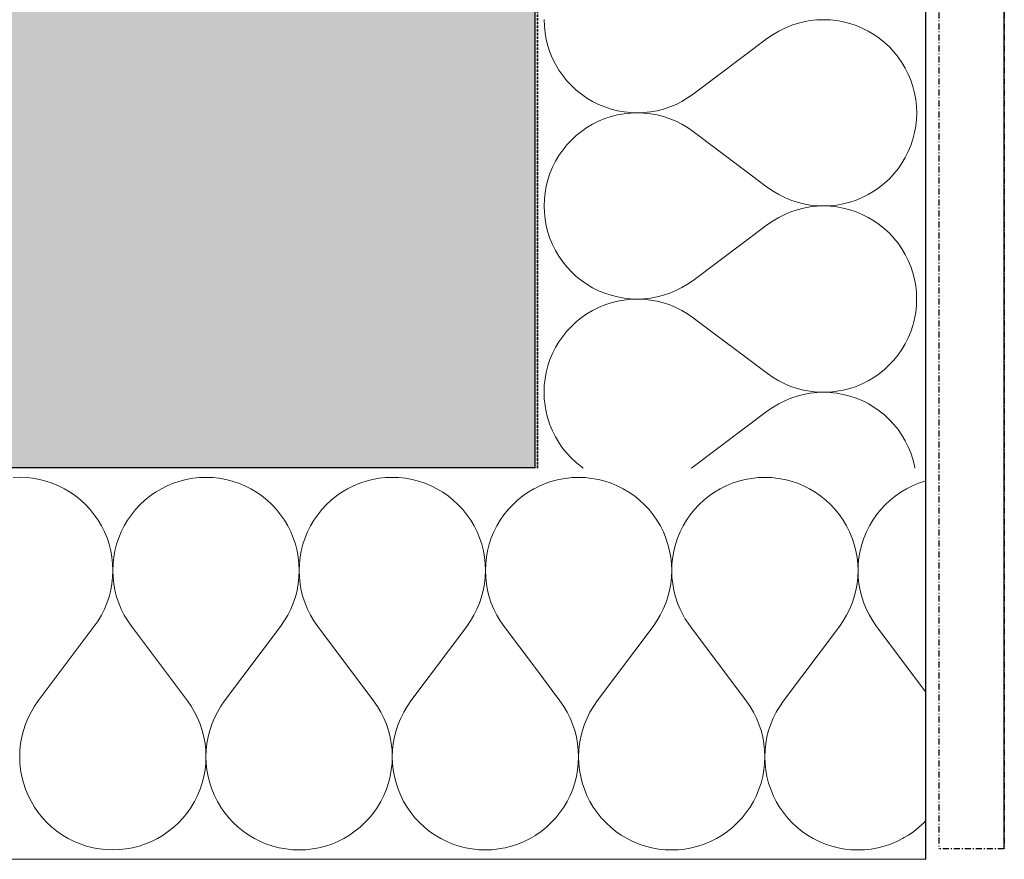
# Model space of a CAD drawing. Header units: millimetres. Extents: x -28017 to 3863, y -4271 to 20239.
# Tile 96 of 105: x -533 to -131, y 190 to 533. Entities that reach past the tile are written whole.
import ezdxf

# ---------------------------------------------------------------- set-up
doc = ezdxf.new("R2010")
doc.units = ezdxf.units.MM
doc.header["$MEASUREMENT"] = 0
for name, pattern in [('Wipeout_Contour', [1000, 0, -1000]), ('Čerchovaná M', [4.5, 2.5, -0.85, 0.3, -0.85]), ('čárkovaná 3', [1.5, 1, -0.5])]:
    doc.linetypes.add(name, pattern=pattern)
for name, color, linetype in [('5._POHLED ZÁPADNÍ_2_Konstrukce - nenosné', 7, 'Continuous'), ('5._POHLED ZÁPADNÍ_2_Konstrukce - nosné', 7, 'Continuous'), ('5._POHLED ZÁPADNÍ_2_Nové_Konstrukce - nosné', 7, 'Continuous'), ('5._POHLED ZÁPADNÍ_2_Nové_Výplně – Řezové', 7, 'Continuous'), ('5._POHLED ZÁPADNÍ_2_Výplně – Řezové', 7, 'Continuous')]:
    doc.layers.add(name, color=color, linetype=linetype)

# ---------------------------------------------------------------- blocks, each defined once
blk = doc.blocks.new('*X6', base_point=(-28336.19, -5790.34))
at = {"layer": '5._POHLED ZÁPADNÍ_2_Nové_Výplně – Řezové', "color": 21, "linetype": 'Continuous', "lineweight": 20, "true_color": 0xffaaaa}
for p, q in [((-315.45, 344.62), (-316.83, 344.16)), ((-312.81, 345.29), (-315.45, 344.62)), ((-310.13, 345.77), (-312.81, 345.29)), ((-307.43, 346.06), (-310.13, 345.77)), ((-304.71, 346.16), (-307.43, 346.06)), ((-301.99, 346.06), (-304.71, 346.16)), ((-299.29, 345.77), (-301.99, 346.06)), ((-296.61, 345.29), (-299.29, 345.77)), ((-293.97, 344.61), (-296.61, 345.29)), ((-291.39, 343.75), (-293.97, 344.61)), ((-288.88, 342.71), (-291.39, 343.75)), ((-286.45, 341.49), (-288.88, 342.71)), ((-244.35, 342.71), (-246.78, 341.49)), ((-241.84, 343.75), (-244.35, 342.71)), ((-239.26, 344.61), (-241.84, 343.75)), ((-236.62, 345.28), (-239.26, 344.61)), ((-233.94, 345.76), (-236.62, 345.28)), ((-231.24, 346.05), (-233.94, 345.76)), ((-228.52, 346.15), (-231.24, 346.05)), ((-225.8, 346.05), (-228.52, 346.15)), ((-223.09, 345.76), (-225.8, 346.05)), ((-220.42, 345.28), (-223.09, 345.76)), ((-217.78, 344.6), (-220.42, 345.28)), ((-215.2, 343.74), (-217.78, 344.6)), ((-212.69, 342.7), (-215.2, 343.74)), ((-210.26, 341.48), (-212.69, 342.7)), ((-168.16, 342.69), (-170.59, 341.48)), ((-165.65, 343.74), (-168.16, 342.69)), ((-163.06, 344.59), (-165.65, 343.74)), ((-162.65, 344.7), (-163.06, 344.59)), ((-284.11, 340.1), (-286.45, 341.49)), ((-281.87, 338.55), (-284.11, 340.1)), ((-279.75, 336.84), (-281.87, 338.55)), ((-251.36, 338.55), (-253.48, 336.84)), ((-249.12, 340.1), (-251.36, 338.55)), ((-246.78, 341.49), (-249.12, 340.1)), ((-207.92, 340.09), (-210.26, 341.48)), ((-205.68, 338.54), (-207.92, 340.09)), ((-203.56, 336.83), (-205.68, 338.54)), ((-175.17, 338.54), (-177.28, 336.83)), ((-172.93, 340.09), (-175.17, 338.54)), ((-170.59, 341.48), (-172.93, 340.09)), ((-277.76, 334.99), (-279.75, 336.84)), ((-275.91, 333), (-277.76, 334.99)), ((-255.47, 334.99), (-257.32, 332.99)), ((-253.48, 336.84), (-255.47, 334.99)), ((-201.57, 334.98), (-203.56, 336.83)), ((-199.72, 332.99), (-201.57, 334.98)), ((-179.28, 334.97), (-181.13, 332.98)), ((-177.28, 336.83), (-179.28, 334.97)), ((-274.21, 330.88), (-275.91, 333)), ((-272.66, 328.64), (-274.21, 330.88)), ((-259.03, 330.88), (-260.58, 328.64)), ((-257.32, 332.99), (-259.03, 330.88)), ((-198.02, 330.87), (-199.72, 332.99)), ((-196.46, 328.63), (-198.02, 330.87)), ((-182.84, 330.86), (-184.39, 328.63)), ((-181.13, 332.98), (-182.84, 330.86)), ((-271.27, 326.3), (-272.66, 328.64)), ((-270.05, 323.87), (-271.27, 326.3)), ((-261.96, 326.3), (-263.18, 323.87)), ((-260.58, 328.64), (-261.96, 326.3)), ((-195.08, 326.29), (-196.46, 328.63)), ((-193.86, 323.86), (-195.08, 326.29)), ((-185.77, 326.29), (-186.99, 323.86)), ((-184.39, 328.63), (-185.77, 326.29)), ((-269.01, 321.35), (-270.05, 323.87)), ((-263.18, 323.87), (-264.22, 321.35)), ((-192.82, 321.34), (-193.86, 323.86)), ((-186.99, 323.86), (-188.03, 321.34)), ((-268.16, 318.77), (-269.01, 321.35)), ((-267.48, 316.14), (-268.16, 318.77)), ((-265.08, 318.77), (-265.75, 316.14)), ((-264.22, 321.35), (-265.08, 318.77)), ((-191.96, 318.76), (-192.82, 321.34)), ((-191.29, 316.12), (-191.96, 318.76)), ((-188.89, 318.76), (-189.56, 316.12)), ((-188.03, 321.34), (-188.89, 318.76)), ((-267, 313.46), (-267.48, 316.14)), ((-265.75, 316.14), (-266.23, 313.46)), ((-190.81, 313.45), (-191.29, 316.12)), ((-189.56, 316.12), (-190.04, 313.45)), ((-266.71, 310.75), (-267, 313.46)), ((-266.62, 308.03), (-266.71, 310.75)), ((-266.52, 310.75), (-266.62, 308.03)), ((-266.23, 313.46), (-266.52, 310.75)), ((-190.52, 310.74), (-190.81, 313.45)), ((-190.43, 308.02), (-190.52, 310.74)), ((-190.33, 310.74), (-190.43, 308.02)), ((-190.04, 313.45), (-190.33, 310.74)), ((-266.72, 305.32), (-266.62, 308.03)), ((-266.62, 308.03), (-266.52, 305.32)), ((-190.53, 305.3), (-190.43, 308.02)), ((-190.43, 308.02), (-190.33, 305.3)), ((-267.5, 299.93), (-267.01, 302.61)), ((-267.01, 302.61), (-266.72, 305.32)), ((-266.52, 305.32), (-266.23, 302.61)), ((-266.23, 302.61), (-265.74, 299.93)), ((-191.31, 299.92), (-190.82, 302.6)), ((-190.82, 302.6), (-190.53, 305.3)), ((-190.33, 305.3), (-190.04, 302.6)), ((-190.04, 302.6), (-189.55, 299.92)), ((-268.17, 297.3), (-267.5, 299.93)), ((-265.74, 299.93), (-265.07, 297.3)), ((-191.98, 297.29), (-191.31, 299.92)), ((-189.55, 299.92), (-188.88, 297.29)), ((-268.63, 295.94), (-268.17, 297.3)), ((-265.07, 297.3), (-264.21, 294.72)), ((-264.21, 294.72), (-263.17, 292.21)), ((-193.89, 292.19), (-192.84, 294.71)), ((-192.84, 294.71), (-191.98, 297.29)), ((-188.88, 297.29), (-188.02, 294.71)), ((-188.02, 294.71), (-186.98, 292.19)), ((-263.17, 292.21), (-261.95, 289.77)), ((-195.11, 289.76), (-193.89, 292.19)), ((-186.98, 292.19), (-185.76, 289.76)), ((-261.95, 289.77), (-261.19, 288.5)), ((-198.05, 285.19), (-196.5, 287.42)), ((-196.5, 287.42), (-195.11, 289.76)), ((-185.76, 289.76), (-184.37, 287.42)), ((-184.37, 287.42), (-182.81, 285.19)), ((-220.91, 254.72), (-198.05, 285.19)), ((-162.66, 258.31), (-182.81, 285.19)), ((-220.91, 254.72), (-222.47, 252.49)), ((-222.47, 252.49), (-223.48, 250.78)), ((-163.5, 204.92), (-162.67, 205.82)), ((-169.84, 199.81), (-167.61, 201.36)), ((-167.61, 201.36), (-165.49, 203.07)), ((-165.49, 203.07), (-163.5, 204.92)), ((-171.53, 198.81), (-169.84, 199.81))]:
    blk.add_line(p, q, dxfattribs=at)
blk = doc.blocks.new('*X10', base_point=(-28336.19, -5790.34))
at = {"layer": '5._POHLED ZÁPADNÍ_2_Nové_Výplně – Řezové', "color": 21, "linetype": 'Continuous', "lineweight": 20, "true_color": 0xffaaaa}
for p, q in [((-533.28, 346.2), (-536, 346.1)), ((-530.56, 346.1), (-533.28, 346.2)), ((-527.86, 345.81), (-530.56, 346.1)), ((-525.18, 345.32), (-527.86, 345.81)), ((-522.54, 344.65), (-525.18, 345.32)), ((-519.96, 343.79), (-522.54, 344.65)), ((-517.45, 342.75), (-519.96, 343.79)), ((-515.02, 341.53), (-517.45, 342.75)), ((-472.92, 342.74), (-475.35, 341.52)), ((-470.41, 343.78), (-472.92, 342.74)), ((-467.83, 344.64), (-470.41, 343.78)), ((-465.19, 345.31), (-467.83, 344.64)), ((-462.51, 345.8), (-465.19, 345.31)), ((-459.81, 346.09), (-462.51, 345.8)), ((-457.09, 346.18), (-459.81, 346.09)), ((-454.37, 346.09), (-457.09, 346.18)), ((-451.67, 345.79), (-454.37, 346.09)), ((-448.99, 345.31), (-451.67, 345.79)), ((-446.35, 344.64), (-448.99, 345.31)), ((-443.77, 343.78), (-446.35, 344.64)), ((-441.26, 342.74), (-443.77, 343.78)), ((-438.83, 341.52), (-441.26, 342.74)), ((-396.73, 342.73), (-399.16, 341.51)), ((-394.22, 343.77), (-396.73, 342.73)), ((-391.64, 344.63), (-394.22, 343.77)), ((-389, 345.3), (-391.64, 344.63)), ((-386.32, 345.78), (-389, 345.3)), ((-383.62, 346.08), (-386.32, 345.78)), ((-380.9, 346.17), (-383.62, 346.08)), ((-378.18, 346.07), (-380.9, 346.17)), ((-375.48, 345.78), (-378.18, 346.07)), ((-372.8, 345.3), (-375.48, 345.78)), ((-370.16, 344.63), (-372.8, 345.3)), ((-367.58, 343.77), (-370.16, 344.63)), ((-365.07, 342.72), (-367.58, 343.77)), ((-362.64, 341.51), (-365.07, 342.72)), ((-512.68, 340.14), (-515.02, 341.53)), ((-510.44, 338.59), (-512.68, 340.14)), ((-508.33, 336.88), (-510.44, 338.59)), ((-479.93, 338.58), (-482.05, 336.88)), ((-477.69, 340.13), (-479.93, 338.58)), ((-475.35, 341.52), (-477.69, 340.13)), ((-436.49, 340.13), (-438.83, 341.52)), ((-434.25, 338.58), (-436.49, 340.13)), ((-432.14, 336.87), (-434.25, 338.58)), ((-403.74, 338.57), (-405.86, 336.86)), ((-401.5, 340.12), (-403.74, 338.57)), ((-399.16, 341.51), (-401.5, 340.12)), ((-360.3, 340.12), (-362.64, 341.51)), ((-358.06, 338.56), (-360.3, 340.12)), ((-355.95, 336.86), (-358.06, 338.56)), ((-327.55, 338.56), (-329.67, 336.85)), ((-325.31, 340.11), (-327.55, 338.56)), ((-322.97, 341.5), (-325.31, 340.11)), ((-322.65, 341.66), (-322.97, 341.5)), ((-506.34, 335.02), (-508.33, 336.88)), ((-504.48, 333.03), (-506.34, 335.02)), ((-484.04, 335.02), (-485.89, 333.03)), ((-482.05, 336.88), (-484.04, 335.02)), ((-430.15, 335.01), (-432.14, 336.87)), ((-428.29, 333.02), (-430.15, 335.01)), ((-407.85, 335.01), (-409.7, 333.02)), ((-405.86, 336.86), (-407.85, 335.01)), ((-353.95, 335), (-355.95, 336.86)), ((-352.1, 333.01), (-353.95, 335)), ((-331.66, 335), (-333.51, 333.01)), ((-329.67, 336.85), (-331.66, 335)), ((-502.78, 330.91), (-504.48, 333.03)), ((-501.23, 328.68), (-502.78, 330.91)), ((-487.6, 330.91), (-489.15, 328.68)), ((-485.89, 333.03), (-487.6, 330.91)), ((-426.59, 330.9), (-428.29, 333.02)), ((-425.04, 328.67), (-426.59, 330.9)), ((-411.41, 330.9), (-412.96, 328.66)), ((-409.7, 333.02), (-411.41, 330.9)), ((-350.4, 330.89), (-352.1, 333.01)), ((-348.85, 328.65), (-350.4, 330.89)), ((-335.22, 330.89), (-336.77, 328.65)), ((-333.51, 333.01), (-335.22, 330.89)), ((-499.84, 326.34), (-501.23, 328.68)), ((-498.62, 323.9), (-499.84, 326.34)), ((-490.54, 326.34), (-491.75, 323.9)), ((-489.15, 328.68), (-490.54, 326.34)), ((-423.65, 326.33), (-425.04, 328.67)), ((-422.43, 323.89), (-423.65, 326.33)), ((-414.35, 326.32), (-415.56, 323.89)), ((-412.96, 328.66), (-414.35, 326.32)), ((-347.46, 326.31), (-348.85, 328.65)), ((-346.24, 323.88), (-347.46, 326.31)), ((-338.16, 326.31), (-339.37, 323.88)), ((-336.77, 328.65), (-338.16, 326.31)), ((-497.58, 321.39), (-498.62, 323.9)), ((-491.75, 323.9), (-492.79, 321.39)), ((-421.39, 321.38), (-422.43, 323.89)), ((-415.56, 323.89), (-416.6, 321.38)), ((-345.2, 321.37), (-346.24, 323.88)), ((-339.37, 323.88), (-340.41, 321.37)), ((-496.73, 318.81), (-497.58, 321.39)), ((-496.06, 316.17), (-496.73, 318.81)), ((-493.65, 318.81), (-494.32, 316.17)), ((-492.79, 321.39), (-493.65, 318.81)), ((-420.54, 318.8), (-421.39, 321.38)), ((-419.87, 316.16), (-420.54, 318.8)), ((-417.46, 318.8), (-418.13, 316.16)), ((-416.6, 321.38), (-417.46, 318.8)), ((-344.35, 318.78), (-345.2, 321.37)), ((-343.67, 316.15), (-344.35, 318.78)), ((-341.27, 318.78), (-341.94, 316.15)), ((-340.41, 321.37), (-341.27, 318.78)), ((-495.57, 313.49), (-496.06, 316.17)), ((-494.32, 316.17), (-494.81, 313.49)), ((-419.38, 313.48), (-419.87, 316.16)), ((-418.13, 316.16), (-418.61, 313.48)), ((-343.19, 313.47), (-343.67, 316.15)), ((-341.94, 316.15), (-342.42, 313.47)), ((-495.29, 310.79), (-495.57, 313.49)), ((-495.19, 308.07), (-495.29, 310.79)), ((-495.09, 310.79), (-495.19, 308.07)), ((-494.81, 313.49), (-495.09, 310.79)), ((-419.1, 310.78), (-419.38, 313.48)), ((-419, 308.06), (-419.1, 310.78)), ((-418.9, 310.78), (-419, 308.06)), ((-418.61, 313.48), (-418.9, 310.78)), ((-342.9, 310.77), (-343.19, 313.47)), ((-342.81, 308.05), (-342.9, 310.77)), ((-342.71, 310.77), (-342.81, 308.05)), ((-342.42, 313.47), (-342.71, 310.77)), ((-495.29, 305.35), (-495.19, 308.07)), ((-495.19, 308.07), (-495.09, 305.35)), ((-419.1, 305.34), (-419, 308.06)), ((-419, 308.06), (-418.9, 305.34)), ((-342.91, 305.33), (-342.81, 308.05)), ((-342.81, 308.05), (-342.71, 305.33)), ((-496.07, 299.97), (-495.58, 302.65)), ((-495.58, 302.65), (-495.29, 305.35)), ((-495.09, 305.35), (-494.8, 302.65)), ((-494.8, 302.65), (-494.32, 299.97)), ((-419.88, 299.96), (-419.39, 302.63)), ((-419.39, 302.63), (-419.1, 305.34)), ((-418.9, 305.34), (-418.61, 302.63)), ((-418.61, 302.63), (-418.13, 299.96)), ((-343.69, 299.95), (-343.2, 302.62)), ((-343.2, 302.62), (-342.91, 305.33)), ((-342.71, 305.33), (-342.42, 302.62)), ((-342.42, 302.62), (-341.93, 299.95)), ((-496.74, 297.33), (-496.07, 299.97)), ((-494.32, 299.97), (-493.64, 297.33)), ((-420.55, 297.32), (-419.88, 299.96)), ((-418.13, 299.96), (-417.45, 297.32)), ((-344.36, 297.31), (-343.69, 299.95)), ((-341.93, 299.95), (-341.26, 297.31)), ((-498.65, 292.24), (-497.61, 294.75)), ((-497.61, 294.75), (-496.74, 297.33)), ((-493.64, 297.33), (-492.78, 294.75)), ((-492.78, 294.75), (-491.74, 292.24)), ((-422.46, 292.23), (-421.41, 294.74)), ((-421.41, 294.74), (-420.55, 297.32)), ((-417.45, 297.32), (-416.59, 294.74)), ((-416.59, 294.74), (-415.55, 292.23)), ((-346.27, 292.22), (-345.22, 294.73)), ((-345.22, 294.73), (-344.36, 297.31)), ((-341.26, 297.31), (-340.4, 294.73)), ((-340.4, 294.73), (-339.36, 292.22)), ((-499.87, 289.81), (-498.65, 292.24)), ((-491.74, 292.24), (-490.52, 289.81)), ((-423.68, 289.8), (-422.46, 292.23)), ((-415.55, 292.23), (-414.33, 289.8)), ((-347.49, 289.79), (-346.27, 292.22)), ((-339.36, 292.22), (-338.14, 289.78)), ((-502.81, 285.24), (-501.26, 287.47)), ((-501.26, 287.47), (-499.87, 289.81)), ((-490.52, 289.81), (-489.13, 287.47)), ((-489.13, 287.47), (-487.58, 285.24)), ((-426.62, 285.23), (-425.07, 287.46)), ((-425.07, 287.46), (-423.68, 289.8)), ((-414.33, 289.8), (-412.94, 287.46)), ((-412.94, 287.46), (-411.38, 285.22)), ((-350.43, 285.21), (-348.88, 287.45)), ((-348.88, 287.45), (-347.49, 289.79)), ((-338.14, 289.78), (-336.75, 287.45)), ((-336.75, 287.45), (-335.19, 285.21)), ((-525.68, 254.77), (-502.81, 285.24)), ((-464.72, 254.76), (-487.58, 285.24)), ((-449.48, 254.75), (-426.62, 285.23)), ((-388.53, 254.74), (-411.38, 285.22)), ((-373.29, 254.74), (-350.43, 285.21)), ((-322.66, 268.49), (-335.19, 285.21)), ((-525.68, 254.77), (-527.23, 252.53)), ((-463.17, 252.52), (-464.72, 254.76)), ((-449.48, 254.75), (-451.04, 252.52)), ((-386.98, 252.51), (-388.53, 254.74)), ((-373.29, 254.74), (-374.85, 252.51)), ((-528.62, 250.19), (-529.84, 247.76)), ((-527.23, 252.53), (-528.62, 250.19)), ((-461.78, 250.18), (-463.17, 252.52)), ((-460.56, 247.75), (-461.78, 250.18)), ((-452.43, 250.18), (-453.65, 247.75)), ((-451.04, 252.52), (-452.43, 250.18)), ((-385.59, 250.17), (-386.98, 252.51)), ((-384.37, 247.74), (-385.59, 250.17)), ((-376.24, 250.17), (-377.46, 247.74)), ((-374.85, 252.51), (-376.24, 250.17)), ((-529.84, 247.76), (-530.88, 245.25)), ((-459.52, 245.24), (-460.56, 247.75)), ((-453.65, 247.75), (-454.69, 245.24)), ((-383.33, 245.23), (-384.37, 247.74)), ((-377.46, 247.74), (-378.5, 245.23)), ((-531.74, 242.67), (-532.42, 240.03)), ((-530.88, 245.25), (-531.74, 242.67)), ((-458.66, 242.66), (-459.52, 245.24)), ((-457.98, 240.02), (-458.66, 242.66)), ((-455.55, 242.66), (-456.23, 240.02)), ((-454.69, 245.24), (-455.55, 242.66)), ((-382.47, 242.65), (-383.33, 245.23)), ((-381.79, 240.01), (-382.47, 242.65)), ((-379.36, 242.65), (-380.04, 240.01)), ((-378.5, 245.23), (-379.36, 242.65)), ((-532.42, 240.03), (-532.91, 237.36)), ((-457.5, 237.35), (-457.98, 240.02)), ((-456.23, 240.02), (-456.71, 237.35)), ((-381.31, 237.33), (-381.79, 240.01)), ((-380.04, 240.01), (-380.52, 237.33)), ((-533.2, 234.65), (-533.3, 231.93)), ((-532.91, 237.36), (-533.2, 234.65)), ((-457.21, 234.64), (-457.5, 237.35)), ((-457.11, 231.92), (-457.21, 234.64)), ((-457.01, 234.64), (-457.11, 231.92)), ((-456.71, 237.35), (-457.01, 234.64)), ((-381.02, 234.63), (-381.31, 237.33)), ((-380.92, 231.91), (-381.02, 234.63)), ((-380.82, 234.63), (-380.92, 231.91)), ((-380.52, 237.33), (-380.82, 234.63)), ((-533.3, 231.93), (-533.2, 229.22)), ((-457.2, 229.2), (-457.11, 231.92)), ((-457.11, 231.92), (-457.01, 229.2)), ((-381.01, 229.19), (-380.92, 231.91)), ((-380.92, 231.91), (-380.82, 229.19)), ((-533.2, 229.22), (-532.91, 226.51)), ((-532.91, 226.51), (-532.43, 223.83)), ((-457.97, 223.82), (-457.49, 226.5)), ((-457.49, 226.5), (-457.2, 229.2)), ((-457.01, 229.2), (-456.72, 226.5)), ((-456.72, 226.5), (-456.24, 223.82)), ((-381.78, 223.81), (-381.3, 226.49)), ((-381.3, 226.49), (-381.01, 229.19)), ((-380.82, 229.19), (-380.53, 226.49)), ((-380.53, 226.49), (-380.05, 223.81)), ((-532.43, 223.83), (-531.76, 221.2)), ((-458.65, 221.18), (-457.97, 223.82)), ((-456.24, 223.82), (-455.57, 221.18)), ((-382.46, 221.17), (-381.78, 223.81)), ((-380.05, 223.81), (-379.38, 221.17)), ((-531.76, 221.2), (-530.9, 218.61)), ((-530.9, 218.61), (-529.86, 216.1)), ((-460.54, 216.09), (-459.5, 218.6)), ((-459.5, 218.6), (-458.65, 221.18)), ((-455.57, 221.18), (-454.71, 218.6)), ((-454.71, 218.6), (-453.67, 216.09)), ((-384.35, 216.08), (-383.31, 218.59)), ((-383.31, 218.59), (-382.46, 221.17)), ((-379.38, 221.17), (-378.52, 218.59)), ((-378.52, 218.59), (-377.48, 216.08)), ((-529.86, 216.1), (-528.65, 213.67)), ((-528.65, 213.67), (-527.26, 211.33)), ((-463.15, 211.32), (-461.76, 213.66)), ((-461.76, 213.66), (-460.54, 216.09)), ((-453.67, 216.09), (-452.46, 213.65)), ((-452.46, 213.65), (-451.07, 211.31)), ((-386.96, 211.3), (-385.57, 213.64)), ((-385.57, 213.64), (-384.35, 216.08)), ((-377.48, 216.08), (-376.27, 213.64)), ((-376.27, 213.64), (-374.88, 211.3)), ((-527.26, 211.33), (-525.71, 209.09)), ((-464.7, 209.08), (-463.15, 211.32)), ((-451.07, 211.31), (-449.52, 209.08)), ((-388.51, 209.07), (-386.96, 211.3)), ((-374.88, 211.3), (-373.33, 209.07)), ((-525.71, 209.09), (-524.01, 206.97)), ((-524.01, 206.97), (-522.15, 204.98)), ((-468.26, 204.97), (-466.41, 206.96)), ((-466.41, 206.96), (-464.7, 209.08)), ((-449.52, 209.08), (-447.82, 206.96)), ((-447.82, 206.96), (-445.96, 204.97)), ((-392.07, 204.96), (-390.22, 206.95)), ((-390.22, 206.95), (-388.51, 209.07)), ((-373.33, 209.07), (-371.62, 206.95)), ((-371.62, 206.95), (-369.77, 204.96)), ((-522.15, 204.98), (-520.16, 203.12)), ((-520.16, 203.12), (-518.04, 201.42)), ((-518.04, 201.42), (-515.81, 199.86)), ((-474.6, 199.86), (-472.37, 201.41)), ((-472.37, 201.41), (-470.25, 203.12)), ((-470.25, 203.12), (-468.26, 204.97)), ((-445.96, 204.97), (-443.97, 203.11)), ((-443.97, 203.11), (-441.85, 201.4)), ((-441.85, 201.4), (-439.62, 199.85)), ((-398.41, 199.85), (-396.18, 201.4)), ((-396.18, 201.4), (-394.06, 203.11)), ((-394.06, 203.11), (-392.07, 204.96)), ((-369.77, 204.96), (-367.78, 203.1)), ((-367.78, 203.1), (-365.66, 201.39)), ((-365.66, 201.39), (-363.43, 199.84)), ((-515.81, 199.86), (-513.47, 198.47)), ((-513.47, 198.47), (-511.04, 197.26)), ((-479.38, 197.25), (-476.94, 198.47)), ((-476.94, 198.47), (-474.6, 199.86)), ((-439.62, 199.85), (-437.28, 198.46)), ((-437.28, 198.46), (-434.85, 197.24)), ((-403.19, 197.24), (-400.75, 198.46)), ((-400.75, 198.46), (-398.41, 199.85)), ((-363.43, 199.84), (-361.09, 198.45)), ((-361.09, 198.45), (-358.66, 197.23)), ((-327, 197.23), (-324.56, 198.45)), ((-324.56, 198.45), (-322.67, 199.57)), ((-511.04, 197.26), (-508.53, 196.21)), ((-508.53, 196.21), (-505.95, 195.35)), ((-505.95, 195.35), (-503.31, 194.68)), ((-503.31, 194.68), (-500.63, 194.2)), ((-500.63, 194.2), (-497.93, 193.91)), ((-497.93, 193.91), (-495.21, 193.81)), ((-495.21, 193.81), (-492.49, 193.91)), ((-492.49, 193.91), (-489.78, 194.2)), ((-489.78, 194.2), (-487.11, 194.68)), ((-487.11, 194.68), (-484.47, 195.35)), ((-484.47, 195.35), (-481.89, 196.21)), ((-481.89, 196.21), (-479.38, 197.25)), ((-434.85, 197.24), (-432.34, 196.2)), ((-432.34, 196.2), (-429.75, 195.34)), ((-429.75, 195.34), (-427.12, 194.67)), ((-427.12, 194.67), (-424.44, 194.19)), ((-424.44, 194.19), (-421.74, 193.89)), ((-421.74, 193.89), (-419.02, 193.8)), ((-419.02, 193.8), (-416.3, 193.89)), ((-416.3, 193.89), (-413.59, 194.18)), ((-413.59, 194.18), (-410.92, 194.67)), ((-410.92, 194.67), (-408.28, 195.34)), ((-408.28, 195.34), (-405.7, 196.2)), ((-405.7, 196.2), (-403.19, 197.24)), ((-358.66, 197.23), (-356.15, 196.19)), ((-356.15, 196.19), (-353.56, 195.33)), ((-353.56, 195.33), (-350.93, 194.66)), ((-350.93, 194.66), (-348.25, 194.17)), ((-348.25, 194.17), (-345.55, 193.88)), ((-345.55, 193.88), (-342.83, 193.79)), ((-342.83, 193.79), (-340.11, 193.88)), ((-340.11, 193.88), (-337.4, 194.17)), ((-337.4, 194.17), (-334.73, 194.66)), ((-334.73, 194.66), (-332.09, 195.33)), ((-332.09, 195.33), (-329.51, 196.19)), ((-329.51, 196.19), (-327, 197.23))]:
    blk.add_line(p, q, dxfattribs=at)
blk = doc.blocks.new('*X11', base_point=(-28336.19, -5790.34))
at = {"layer": '5._POHLED ZÁPADNÍ_2_Nové_Výplně – Řezové', "color": 21, "linetype": 'Continuous', "lineweight": 20, "true_color": 0xffaaaa}
for p, q in [((-320.54, 342.72), (-322.65, 341.66)), ((-318.03, 343.76), (-320.54, 342.72)), ((-316.83, 344.16), (-318.03, 343.76)), ((-270.08, 292.21), (-269.03, 294.72)), ((-269.03, 294.72), (-268.63, 295.94)), ((-271.3, 289.77), (-270.08, 292.21)), ((-274.24, 285.2), (-272.69, 287.44)), ((-272.69, 287.44), (-271.3, 289.77)), ((-261.19, 288.5), (-260.56, 287.43)), ((-260.56, 287.43), (-259, 285.2)), ((-297.1, 254.73), (-274.24, 285.2)), ((-236.15, 254.72), (-259, 285.2)), ((-312.34, 254.73), (-322.66, 268.49)), ((-310.79, 252.5), (-312.34, 254.73)), ((-297.1, 254.73), (-298.66, 252.5)), ((-234.6, 252.49), (-236.15, 254.72)), ((-309.4, 250.16), (-310.79, 252.5)), ((-308.18, 247.73), (-309.4, 250.16)), ((-300.05, 250.16), (-301.27, 247.73)), ((-298.66, 252.5), (-300.05, 250.16)), ((-233.21, 250.15), (-234.6, 252.49)), ((-231.99, 247.72), (-233.21, 250.15)), ((-223.86, 250.15), (-225.08, 247.72)), ((-223.48, 250.78), (-223.86, 250.15)), ((-307.14, 245.22), (-308.18, 247.73)), ((-301.27, 247.73), (-302.31, 245.22)), ((-230.95, 245.2), (-231.99, 247.72)), ((-225.08, 247.72), (-226.12, 245.2)), ((-306.28, 242.64), (-307.14, 245.22)), ((-305.6, 240), (-306.28, 242.64)), ((-303.17, 242.63), (-303.85, 240)), ((-302.31, 245.22), (-303.17, 242.63)), ((-230.09, 242.62), (-230.95, 245.2)), ((-229.41, 239.99), (-230.09, 242.62)), ((-226.98, 242.62), (-227.66, 239.99)), ((-226.12, 245.2), (-226.98, 242.62)), ((-305.12, 237.32), (-305.6, 240)), ((-303.85, 240), (-304.33, 237.32)), ((-228.93, 237.31), (-229.41, 239.99)), ((-227.66, 239.99), (-228.14, 237.31)), ((-304.82, 234.62), (-305.12, 237.32)), ((-304.73, 231.9), (-304.82, 234.62)), ((-304.63, 234.62), (-304.73, 231.9)), ((-304.33, 237.32), (-304.63, 234.62)), ((-228.63, 234.61), (-228.93, 237.31)), ((-228.54, 231.89), (-228.63, 234.61)), ((-228.44, 234.61), (-228.54, 231.89)), ((-228.14, 237.31), (-228.44, 234.61)), ((-304.82, 229.18), (-304.73, 231.9)), ((-304.73, 231.9), (-304.63, 229.18)), ((-228.63, 229.17), (-228.54, 231.89)), ((-228.54, 231.89), (-228.44, 229.17)), ((-305.59, 223.8), (-305.11, 226.48)), ((-305.11, 226.48), (-304.82, 229.18)), ((-304.63, 229.18), (-304.34, 226.47)), ((-304.34, 226.47), (-303.86, 223.8)), ((-229.4, 223.79), (-228.92, 226.46)), ((-228.92, 226.46), (-228.63, 229.17)), ((-228.44, 229.17), (-228.15, 226.46)), ((-228.15, 226.46), (-227.67, 223.79)), ((-306.27, 221.16), (-305.59, 223.8)), ((-303.86, 223.8), (-303.19, 221.16)), ((-230.07, 221.15), (-229.4, 223.79)), ((-227.67, 223.79), (-227, 221.15)), ((-308.16, 216.07), (-307.12, 218.58)), ((-307.12, 218.58), (-306.27, 221.16)), ((-303.19, 221.16), (-302.33, 218.58)), ((-302.33, 218.58), (-301.29, 216.06)), ((-231.97, 216.05), (-230.93, 218.57)), ((-230.93, 218.57), (-230.07, 221.15)), ((-227, 221.15), (-226.14, 218.57)), ((-226.14, 218.57), (-225.1, 216.05)), ((-310.77, 211.29), (-309.38, 213.63)), ((-309.38, 213.63), (-308.16, 216.07)), ((-301.29, 216.06), (-300.08, 213.63)), ((-300.08, 213.63), (-298.69, 211.29)), ((-234.58, 211.28), (-233.19, 213.62)), ((-233.19, 213.62), (-231.97, 216.05)), ((-225.1, 216.05), (-223.89, 213.62)), ((-223.89, 213.62), (-222.5, 211.28)), ((-312.32, 209.06), (-310.77, 211.29)), ((-298.69, 211.29), (-297.14, 209.06)), ((-236.13, 209.05), (-234.58, 211.28)), ((-222.5, 211.28), (-220.95, 209.04)), ((-315.88, 204.95), (-314.03, 206.94)), ((-314.03, 206.94), (-312.32, 209.06)), ((-297.14, 209.06), (-295.43, 206.94)), ((-295.43, 206.94), (-293.58, 204.94)), ((-239.69, 204.94), (-237.84, 206.93)), ((-237.84, 206.93), (-236.13, 209.05)), ((-220.95, 209.04), (-219.24, 206.92)), ((-219.24, 206.92), (-217.39, 204.93)), ((-322.22, 199.83), (-319.99, 201.39)), ((-319.99, 201.39), (-317.87, 203.09)), ((-317.87, 203.09), (-315.88, 204.95)), ((-293.58, 204.94), (-291.59, 203.09)), ((-291.59, 203.09), (-289.47, 201.38)), ((-289.47, 201.38), (-287.24, 199.83)), ((-246.03, 199.82), (-243.8, 201.37)), ((-243.8, 201.37), (-241.68, 203.08)), ((-241.68, 203.08), (-239.69, 204.94)), ((-217.39, 204.93), (-215.4, 203.08)), ((-215.4, 203.08), (-213.28, 201.37)), ((-213.28, 201.37), (-211.05, 199.82)), ((-322.67, 199.57), (-322.22, 199.83)), ((-287.24, 199.83), (-284.9, 198.44)), ((-284.9, 198.44), (-282.47, 197.22)), ((-250.8, 197.22), (-248.37, 198.43)), ((-248.37, 198.43), (-246.03, 199.82)), ((-211.05, 199.82), (-208.71, 198.43)), ((-208.71, 198.43), (-206.28, 197.21)), ((-174.61, 197.2), (-172.18, 198.42)), ((-172.18, 198.42), (-171.53, 198.81)), ((-282.47, 197.22), (-279.95, 196.18)), ((-279.95, 196.18), (-277.37, 195.32)), ((-277.37, 195.32), (-274.74, 194.65)), ((-274.74, 194.65), (-272.06, 194.16)), ((-272.06, 194.16), (-269.36, 193.87)), ((-269.36, 193.87), (-266.64, 193.77)), ((-266.64, 193.77), (-263.92, 193.87)), ((-263.92, 193.87), (-261.21, 194.16)), ((-261.21, 194.16), (-258.54, 194.64)), ((-258.54, 194.64), (-255.9, 195.32)), ((-255.9, 195.32), (-253.32, 196.18)), ((-253.32, 196.18), (-250.8, 197.22)), ((-206.28, 197.21), (-203.76, 196.17)), ((-203.76, 196.17), (-201.18, 195.31)), ((-201.18, 195.31), (-198.55, 194.63)), ((-198.55, 194.63), (-195.87, 194.15)), ((-195.87, 194.15), (-193.17, 193.86)), ((-193.17, 193.86), (-190.45, 193.76)), ((-190.45, 193.76), (-187.73, 193.86)), ((-187.73, 193.86), (-185.02, 194.15)), ((-185.02, 194.15), (-182.35, 194.63)), ((-182.35, 194.63), (-179.71, 195.3)), ((-179.71, 195.3), (-177.13, 196.16)), ((-177.13, 196.16), (-174.61, 197.2))]:
    blk.add_line(p, q, dxfattribs=at)
blk = doc.blocks.new('*X12', base_point=(-28336.19, -5790.34))
at = {"layer": '5._POHLED ZÁPADNÍ_2_Nové_Výplně – Řezové', "color": 21, "linetype": 'Continuous', "lineweight": 20, "true_color": 0xffaaaa}
for p, q in [((-318.81, 533.38), (-318.71, 530.66)), ((-215.29, 531.81), (-217.87, 530.95)), ((-212.65, 532.49), (-215.29, 531.81)), ((-209.97, 532.97), (-212.65, 532.49)), ((-207.27, 533.26), (-209.97, 532.97)), ((-204.55, 533.36), (-207.27, 533.26)), ((-201.83, 533.27), (-204.55, 533.36)), ((-199.13, 532.98), (-201.83, 533.27)), ((-196.45, 532.49), (-199.13, 532.98)), ((-193.81, 531.82), (-196.45, 532.49)), ((-191.23, 530.96), (-193.81, 531.82)), ((-318.71, 530.66), (-318.42, 527.95)), ((-318.42, 527.95), (-317.94, 525.28)), ((-222.81, 528.69), (-225.15, 527.3)), ((-220.38, 529.91), (-222.81, 528.69)), ((-217.87, 530.95), (-220.38, 529.91)), ((-188.72, 529.92), (-191.23, 530.96)), ((-186.28, 528.71), (-188.72, 529.92)), ((-183.94, 527.32), (-186.28, 528.71)), ((-317.94, 525.28), (-317.27, 522.64)), ((-227.38, 525.75), (-257.86, 502.89)), ((-225.15, 527.3), (-227.38, 525.75)), ((-181.71, 525.77), (-183.94, 527.32)), ((-179.59, 524.06), (-181.71, 525.77)), ((-177.6, 522.21), (-179.59, 524.06)), ((-317.27, 522.64), (-316.41, 520.06)), ((-316.41, 520.06), (-315.37, 517.55)), ((-175.74, 520.22), (-177.6, 522.21)), ((-174.04, 518.1), (-175.74, 520.22)), ((-315.37, 517.55), (-314.15, 515.11)), ((-172.48, 515.87), (-174.04, 518.1)), ((-171.1, 513.53), (-172.48, 515.87)), ((-314.15, 515.11), (-312.76, 512.77)), ((-312.76, 512.77), (-311.21, 510.54)), ((-169.88, 511.09), (-171.1, 513.53)), ((-311.21, 510.54), (-309.5, 508.42)), ((-309.5, 508.42), (-307.65, 506.43)), ((-168.84, 508.58), (-169.88, 511.09)), ((-167.98, 506), (-168.84, 508.58)), ((-307.65, 506.43), (-305.66, 504.58)), ((-305.66, 504.58), (-303.54, 502.87)), ((-167.3, 503.36), (-167.98, 506)), ((-303.54, 502.87), (-301.3, 501.32)), ((-301.3, 501.32), (-298.96, 499.93)), ((-298.96, 499.93), (-296.53, 498.71)), ((-264.87, 498.73), (-262.43, 499.95)), ((-262.43, 499.95), (-260.1, 501.34)), ((-260.1, 501.34), (-257.86, 502.89)), ((-166.82, 500.69), (-167.3, 503.36)), ((-166.53, 497.98), (-166.82, 500.69)), ((-296.53, 498.71), (-294.02, 497.67)), ((-294.02, 497.67), (-291.43, 496.82)), ((-291.43, 496.82), (-288.8, 496.14)), ((-288.8, 496.14), (-286.12, 495.66)), ((-286.12, 495.66), (-283.41, 495.37)), ((-283.41, 495.37), (-280.7, 495.28)), ((-280.7, 495.28), (-277.98, 495.38)), ((-277.98, 495.38), (-275.27, 495.67)), ((-275.27, 495.67), (-272.6, 496.15)), ((-272.6, 496.15), (-269.96, 496.83)), ((-269.96, 496.83), (-267.38, 497.69)), ((-267.38, 497.69), (-264.87, 498.73)), ((-166.43, 495.26), (-166.53, 497.98)), ((-296.53, 491.84), (-298.96, 490.63)), ((-294.02, 492.88), (-296.53, 491.84)), ((-291.43, 493.74), (-294.02, 492.88)), ((-288.8, 494.41), (-291.43, 493.74)), ((-286.12, 494.89), (-288.8, 494.41)), ((-283.41, 495.18), (-286.12, 494.89)), ((-280.7, 495.28), (-283.41, 495.18)), ((-277.98, 495.18), (-280.7, 495.28)), ((-275.27, 494.88), (-277.98, 495.18)), ((-272.6, 494.4), (-275.27, 494.88)), ((-269.96, 493.72), (-272.6, 494.4)), ((-267.38, 492.86), (-269.96, 493.72)), ((-264.87, 491.82), (-267.38, 492.86)), ((-262.44, 490.6), (-264.87, 491.82)), ((-166.82, 489.84), (-166.53, 492.54)), ((-166.53, 492.54), (-166.43, 495.26)), ((-303.54, 487.69), (-305.66, 485.98)), ((-301.3, 489.24), (-303.54, 487.69)), ((-298.96, 490.63), (-301.3, 489.24)), ((-260.1, 489.21), (-262.44, 490.6)), ((-257.86, 487.66), (-260.1, 489.21)), ((-227.39, 464.79), (-257.86, 487.66)), ((-167.31, 487.16), (-166.82, 489.84)), ((-307.65, 484.13), (-309.51, 482.14)), ((-305.66, 485.98), (-307.65, 484.13)), ((-168.84, 481.94), (-167.98, 484.52)), ((-167.98, 484.52), (-167.31, 487.16)), ((-311.21, 480.02), (-312.77, 477.79)), ((-309.51, 482.14), (-311.21, 480.02)), ((-171.1, 477), (-169.88, 479.43)), ((-169.88, 479.43), (-168.84, 481.94)), ((-314.15, 475.45), (-315.37, 473.02)), ((-312.77, 477.79), (-314.15, 475.45)), ((-172.49, 474.66), (-171.1, 477)), ((-315.37, 473.02), (-316.42, 470.51)), ((-175.75, 470.31), (-174.04, 472.42)), ((-174.04, 472.42), (-172.49, 474.66)), ((-317.28, 467.92), (-317.95, 465.29)), ((-316.42, 470.51), (-317.28, 467.92)), ((-179.6, 466.46), (-177.61, 468.32)), ((-177.61, 468.32), (-175.75, 470.31)), ((-317.95, 465.29), (-318.43, 462.61)), ((-227.39, 464.79), (-225.16, 463.24)), ((-225.16, 463.24), (-222.82, 461.85)), ((-186.29, 461.82), (-183.95, 463.21)), ((-183.95, 463.21), (-181.72, 464.76)), ((-181.72, 464.76), (-179.6, 466.46)), ((-318.72, 459.91), (-318.82, 457.19)), ((-318.43, 462.61), (-318.72, 459.91)), ((-222.82, 461.85), (-220.39, 460.63)), ((-220.39, 460.63), (-217.88, 459.59)), ((-217.88, 459.59), (-215.3, 458.72)), ((-193.82, 458.71), (-191.24, 459.56)), ((-191.24, 459.56), (-188.73, 460.6)), ((-188.73, 460.6), (-186.29, 461.82)), ((-318.82, 457.19), (-318.72, 454.47)), ((-215.3, 455.62), (-217.88, 454.76)), ((-215.3, 458.72), (-212.66, 458.05)), ((-212.66, 456.3), (-215.3, 455.62)), ((-212.66, 458.05), (-209.98, 457.56)), ((-209.98, 456.78), (-212.66, 456.3)), ((-209.98, 457.56), (-207.28, 457.27)), ((-207.28, 457.07), (-209.98, 456.78)), ((-207.28, 457.27), (-204.56, 457.17)), ((-204.56, 457.17), (-207.28, 457.07)), ((-204.56, 457.17), (-201.84, 457.27)), ((-201.84, 457.08), (-204.56, 457.17)), ((-201.84, 457.27), (-199.14, 457.56)), ((-199.14, 456.79), (-201.84, 457.08)), ((-199.14, 457.56), (-196.46, 458.04)), ((-196.46, 456.3), (-199.14, 456.79)), ((-196.46, 458.04), (-193.82, 458.71)), ((-193.82, 455.63), (-196.46, 456.3)), ((-191.24, 454.77), (-193.82, 455.63)), ((-318.72, 454.47), (-318.43, 451.76)), ((-318.43, 451.76), (-317.95, 449.09)), ((-225.16, 451.11), (-227.39, 449.56)), ((-222.82, 452.5), (-225.16, 451.11)), ((-220.39, 453.72), (-222.82, 452.5)), ((-217.88, 454.76), (-220.39, 453.72)), ((-188.73, 453.73), (-191.24, 454.77)), ((-186.29, 452.52), (-188.73, 453.73)), ((-183.95, 451.13), (-186.29, 452.52)), ((-181.72, 449.58), (-183.95, 451.13)), ((-317.95, 449.09), (-317.28, 446.45)), ((-227.39, 449.56), (-257.87, 426.7)), ((-179.6, 447.87), (-181.72, 449.58)), ((-177.61, 446.02), (-179.6, 447.87)), ((-317.28, 446.45), (-316.42, 443.87)), ((-316.42, 443.87), (-315.38, 441.36)), ((-175.75, 444.03), (-177.61, 446.02)), ((-174.05, 441.91), (-175.75, 444.03)), ((-315.38, 441.36), (-314.16, 438.92)), ((-172.49, 439.68), (-174.05, 441.91)), ((-171.11, 437.34), (-172.49, 439.68)), ((-314.16, 438.92), (-312.77, 436.58)), ((-312.77, 436.58), (-311.22, 434.35)), ((-169.89, 434.9), (-171.11, 437.34)), ((-311.22, 434.35), (-309.51, 432.23)), ((-309.51, 432.23), (-307.66, 430.24)), ((-168.85, 432.39), (-169.89, 434.9)), ((-167.99, 429.81), (-168.85, 432.39)), ((-307.66, 430.24), (-305.67, 428.39)), ((-305.67, 428.39), (-303.55, 426.68)), ((-167.32, 427.17), (-167.99, 429.81)), ((-166.83, 424.49), (-167.32, 427.17)), ((-303.55, 426.68), (-301.31, 425.13)), ((-301.31, 425.13), (-298.97, 423.74)), ((-298.97, 423.74), (-296.54, 422.52)), ((-264.88, 422.54), (-262.45, 423.76)), ((-262.45, 423.76), (-260.11, 425.15)), ((-260.11, 425.15), (-257.87, 426.7)), ((-166.54, 421.79), (-166.83, 424.49)), ((-296.54, 422.52), (-294.03, 421.48)), ((-294.03, 421.48), (-291.44, 420.63)), ((-291.44, 420.63), (-288.81, 419.95)), ((-288.81, 419.95), (-286.13, 419.47)), ((-286.13, 419.47), (-283.43, 419.18)), ((-283.43, 418.99), (-286.13, 418.7)), ((-283.43, 419.18), (-280.71, 419.09)), ((-280.71, 419.09), (-283.43, 418.99)), ((-280.71, 419.09), (-277.99, 419.19)), ((-277.99, 418.99), (-280.71, 419.09)), ((-277.99, 419.19), (-275.28, 419.48)), ((-275.28, 418.69), (-277.99, 418.99)), ((-275.28, 419.48), (-272.61, 419.96)), ((-272.61, 419.96), (-269.97, 420.64)), ((-269.97, 420.64), (-267.39, 421.5)), ((-267.39, 421.5), (-264.88, 422.54)), ((-166.45, 419.07), (-166.54, 421.79)), ((-166.54, 416.35), (-166.45, 419.07)), ((-296.54, 415.65), (-298.97, 414.44)), ((-294.03, 416.69), (-296.54, 415.65)), ((-291.44, 417.55), (-294.03, 416.69)), ((-288.81, 418.22), (-291.44, 417.55)), ((-286.13, 418.7), (-288.81, 418.22)), ((-272.61, 418.21), (-275.28, 418.69)), ((-269.97, 417.53), (-272.61, 418.21)), ((-267.39, 416.67), (-269.97, 417.53)), ((-264.88, 415.63), (-267.39, 416.67)), ((-262.45, 414.41), (-264.88, 415.63)), ((-166.83, 413.65), (-166.54, 416.35)), ((-303.55, 411.5), (-305.67, 409.79)), ((-301.31, 413.05), (-303.55, 411.5)), ((-298.97, 414.44), (-301.31, 413.05)), ((-260.11, 413.02), (-262.45, 414.41)), ((-257.88, 411.46), (-260.11, 413.02)), ((-227.4, 388.6), (-257.88, 411.46)), ((-167.99, 408.33), (-167.32, 410.97)), ((-167.32, 410.97), (-166.83, 413.65)), ((-307.66, 407.94), (-309.52, 405.95)), ((-305.67, 409.79), (-307.66, 407.94)), ((-168.85, 405.75), (-167.99, 408.33)), ((-311.22, 403.83), (-312.78, 401.6)), ((-309.52, 405.95), (-311.22, 403.83)), ((-171.11, 400.81), (-169.89, 403.24)), ((-169.89, 403.24), (-168.85, 405.75)), ((-314.17, 399.26), (-315.38, 396.83)), ((-312.78, 401.6), (-314.17, 399.26)), ((-172.5, 398.47), (-171.11, 400.81)), ((-315.38, 396.83), (-316.43, 394.31)), ((-175.76, 394.12), (-174.05, 396.23)), ((-174.05, 396.23), (-172.5, 398.47)), ((-317.29, 391.73), (-317.96, 389.1)), ((-316.43, 394.31), (-317.29, 391.73)), ((-179.61, 390.27), (-177.62, 392.13)), ((-177.62, 392.13), (-175.76, 394.12)), ((-317.96, 389.1), (-318.44, 386.42)), ((-227.4, 388.6), (-225.17, 387.05)), ((-225.17, 387.05), (-222.83, 385.66)), ((-186.3, 385.63), (-183.96, 387.02)), ((-183.96, 387.02), (-181.73, 388.57)), ((-181.73, 388.57), (-179.61, 390.27)), ((-318.73, 383.72), (-318.83, 381)), ((-318.44, 386.42), (-318.73, 383.72)), ((-222.83, 385.66), (-220.4, 384.44)), ((-220.4, 384.44), (-217.89, 383.4)), ((-217.89, 383.4), (-215.31, 382.53)), ((-193.83, 382.52), (-191.25, 383.37)), ((-191.25, 383.37), (-188.74, 384.41)), ((-188.74, 384.41), (-186.3, 385.63)), ((-318.83, 381), (-318.73, 378.28)), ((-217.89, 378.57), (-220.4, 377.53)), ((-215.31, 379.43), (-217.89, 378.57)), ((-215.31, 382.53), (-212.67, 381.86)), ((-212.67, 380.11), (-215.31, 379.43)), ((-212.67, 381.86), (-209.99, 381.37)), ((-209.99, 380.59), (-212.67, 380.11)), ((-209.99, 381.37), (-207.29, 381.08)), ((-207.29, 380.88), (-209.99, 380.59)), ((-207.29, 381.08), (-204.57, 380.98)), ((-204.57, 380.98), (-207.29, 380.88)), ((-204.57, 380.98), (-201.85, 381.08)), ((-201.85, 380.89), (-204.57, 380.98)), ((-201.85, 381.08), (-199.15, 381.36)), ((-199.15, 380.6), (-201.85, 380.89)), ((-199.15, 381.36), (-196.47, 381.85)), ((-196.47, 380.11), (-199.15, 380.6)), ((-196.47, 381.85), (-193.83, 382.52)), ((-193.83, 379.44), (-196.47, 380.11)), ((-191.25, 378.58), (-193.83, 379.44)), ((-188.74, 377.54), (-191.25, 378.58)), ((-318.73, 378.28), (-318.44, 375.57)), ((-318.44, 375.57), (-317.96, 372.9)), ((-225.17, 374.92), (-227.4, 373.37)), ((-222.83, 376.31), (-225.17, 374.92)), ((-220.4, 377.53), (-222.83, 376.31)), ((-186.3, 376.33), (-188.74, 377.54)), ((-183.96, 374.94), (-186.3, 376.33)), ((-181.73, 373.39), (-183.96, 374.94)), ((-317.96, 372.9), (-317.29, 370.26)), ((-227.4, 373.37), (-257.88, 350.51)), ((-179.61, 371.68), (-181.73, 373.39)), ((-177.62, 369.83), (-179.61, 371.68)), ((-317.29, 370.26), (-316.43, 367.68)), ((-316.43, 367.68), (-315.39, 365.17)), ((-175.76, 367.84), (-177.62, 369.83)), ((-174.06, 365.72), (-175.76, 367.84)), ((-315.39, 365.17), (-314.17, 362.73)), ((-314.17, 362.73), (-312.78, 360.39)), ((-172.51, 363.48), (-174.06, 365.72)), ((-171.12, 361.14), (-172.51, 363.48)), ((-312.78, 360.39), (-311.23, 358.16)), ((-169.9, 358.71), (-171.12, 361.14)), ((-168.86, 356.2), (-169.9, 358.71)), ((-311.23, 358.16), (-309.52, 356.04)), ((-309.52, 356.04), (-307.67, 354.05)), ((-168, 353.62), (-168.86, 356.2)), ((-307.67, 354.05), (-305.68, 352.2)), ((-305.68, 352.2), (-303.56, 350.49)), ((-303.56, 350.49), (-302.81, 349.97)), ((-258.67, 349.96), (-257.88, 350.51)), ((-167.33, 350.98), (-168, 353.62)), ((-167.14, 349.95), (-167.33, 350.98))]:
    blk.add_line(p, q, dxfattribs=at)

msp = doc.modelspace()

# ---------------------------------------------------------------- hatches: boundary and pattern name
at = {"layer": '5._POHLED ZÁPADNÍ_2_Výplně – Řezové', "linetype": 'Continuous', "lineweight": 13}
for points in [[(-1191.69, 350.11), (-321.69, 349.98), (-1191.69, 1200.11)], [(-1191.69, 1200.11), (-321.69, 349.98), (-321.69, 1199.98)]]:
    msp.add_hatch(color=254, dxfattribs=at).paths.add_polyline_path(points)

# ---------------------------------------------------------------- linework, layer by layer
at = {"layer": '5._POHLED ZÁPADNÍ_2_Konstrukce - nosné', "color": 7, "linetype": 'Continuous', "lineweight": 50, "flags": 128}
for points in [[(-321.69, 349.98), (-321.69, 2176.29)], [(-321.69, 349.98), (-1191.69, 350.11)]]:
    msp.add_lwpolyline(points, dxfattribs=at)
at = {"layer": '5._POHLED ZÁPADNÍ_2_Nové_Konstrukce - nosné', "color": 1, "linetype": 'Čerchovaná M', "lineweight": 25}
for p, q in [((-130.77, 18117.85), (-130.77, 194.27)), ((-130.68, 18117.85), (-130.68, 194.27))]:
    msp.add_line(p, q, dxfattribs=at)
at = {"layer": '5._POHLED ZÁPADNÍ_2_Nové_Konstrukce - nosné', "color": 1, "linetype": 'Čerchovaná M', "lineweight": 25, "flags": 128}
for points in [[(-157.33, 18117.85), (-157.33, 194.27)], [(-130.59, 194.27), (-130.59, 18117.85)], [(-130.77, 194.27), (-157.33, 194.27)]]:
    msp.add_lwpolyline(points, dxfattribs=at)

# ---------------------------------------------------------------- next in the draw order: wipeouts: each hides what was drawn before it
at = {"color": 254, "linetype": 'Wipeout_Contour', "lineweight": 0, "ltscale": 1112.905025}
msp.add_wipeout([(-162.65, 349.95), (-322.65, 349.97), (-162.67, 189.95)], dxfattribs=at).dxf.layer = '5._POHLED ZÁPADNÍ_2_Nové_Výplně – Řezové'

# ---------------------------------------------------------------- next in the draw order: block references
at = {"layer": '5._POHLED ZÁPADNÍ_2_Konstrukce - nenosné', "color": 9, "linetype": 'Continuous', "lineweight": 13}
msp.add_blockref('*X6', (-28336.19, -5790.34), dxfattribs=at)

# ---------------------------------------------------------------- next in the draw order: wipeouts: each hides what was drawn before it
at = {"color": 254, "linetype": 'Wipeout_Contour', "lineweight": 0, "ltscale": 6066.953316}
msp.add_wipeout([(-1712.3, 340.19), (-1712.32, 190.19), (-322.67, 189.97), (-322.65, 349.97), (-1712.29, 350.19)], dxfattribs=at).dxf.layer = '5._POHLED ZÁPADNÍ_2_Nové_Výplně – Řezové'

# ---------------------------------------------------------------- next in the draw order: block references
at = {"layer": '5._POHLED ZÁPADNÍ_2_Konstrukce - nenosné', "color": 9, "linetype": 'Continuous', "lineweight": 13}
msp.add_blockref('*X10', (-28336.19, -5790.34), dxfattribs=at)

# ---------------------------------------------------------------- next in the draw order: wipeouts: each hides what was drawn before it
at = {"color": 254, "linetype": 'Wipeout_Contour', "lineweight": 0, "ltscale": 1100.052793}
msp.add_wipeout([(-322.65, 349.97), (-322.67, 189.97), (-162.67, 189.95)], dxfattribs=at).dxf.layer = '5._POHLED ZÁPADNÍ_2_Nové_Výplně – Řezové'

# ---------------------------------------------------------------- next in the draw order: linework, layer by layer
at = {"layer": '5._POHLED ZÁPADNÍ_2_Nové_Konstrukce - nosné', "color": 1, "linetype": 'Continuous', "lineweight": 25, "flags": 128}
for points in [[(-322.65, 349.97), (-1712.29, 350.19)], [(-162.67, 189.95), (-162.65, 349.95)], [(-1712.32, 190.19), (-162.67, 189.95)]]:
    msp.add_lwpolyline(points, dxfattribs=at)

# ---------------------------------------------------------------- next in the draw order: block references
at = {"layer": '5._POHLED ZÁPADNÍ_2_Konstrukce - nenosné', "color": 9, "linetype": 'Continuous', "lineweight": 13}
msp.add_blockref('*X11', (-28336.19, -5790.34), dxfattribs=at)

# ---------------------------------------------------------------- next in the draw order: wipeouts: each hides what was drawn before it
at = {"color": 254, "linetype": 'Wipeout_Contour', "lineweight": 0, "ltscale": 7445.039207}
msp.add_wipeout([(-322.65, 349.97), (-162.65, 349.95), (-162.39, 2176.68), (-312.39, 2176.7), (-322.39, 2176.7)], dxfattribs=at).dxf.layer = '5._POHLED ZÁPADNÍ_2_Nové_Výplně – Řezové'

# ---------------------------------------------------------------- next in the draw order: linework, layer by layer
at = {"layer": '5._POHLED ZÁPADNÍ_2_Konstrukce - nenosné', "color": 7, "linetype": 'čárkovaná 3', "lineweight": 35}
msp.add_line((-321.45, 349.97), (-321.45, 17970.06), dxfattribs=at)
at = {"layer": '5._POHLED ZÁPADNÍ_2_Nové_Konstrukce - nosné', "color": 1, "linetype": 'Continuous', "lineweight": 25, "flags": 128}
for points in [[(-322.39, 2176.7), (-322.65, 349.97)], [(-162.65, 349.95), (-162.39, 2176.68)]]:
    msp.add_lwpolyline(points, dxfattribs=at)

# ---------------------------------------------------------------- next in the draw order: block references
at = {"layer": '5._POHLED ZÁPADNÍ_2_Konstrukce - nenosné', "color": 9, "linetype": 'Continuous', "lineweight": 13}
msp.add_blockref('*X12', (-28336.19, -5790.34), dxfattribs=at)

doc.saveas('drawing.dxf')
